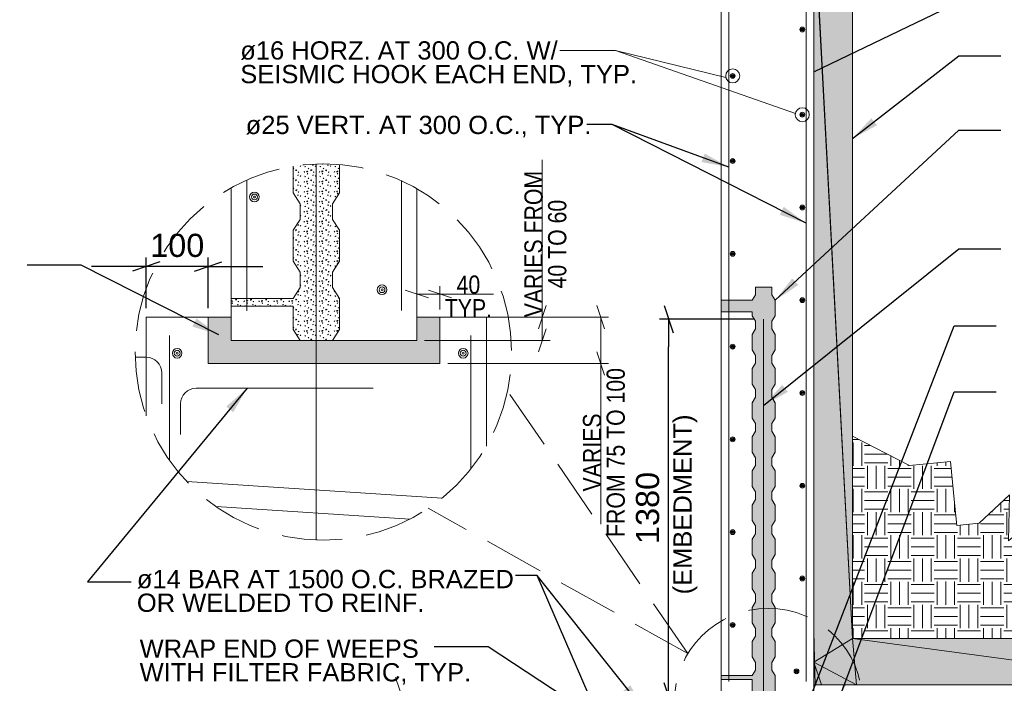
# Model space of a CAD drawing. Header units: millimetres. Extents: x 10617.8 to 10660.2, y 1160.5 to 1187.
# Tile 78 of 81: x 10642.1 to 10652.8, y 1164.9 to 1172. Entities that reach past the tile are written whole.
import ezdxf

# ---------------------------------------------------------------- set-up
doc = ezdxf.new("R2010")
doc.units = ezdxf.units.MM
doc.header["$LTSCALE"] = 0.1
doc.header["$MEASUREMENT"] = 0
doc.linetypes.add('DGN Style 3', pattern=[9.126915, 6.519225, -2.60769])
for name, color, linetype, lineweight in [('G-ANNO-DIM', 1, 'Continuous', 0), ('G-ANNO-PATT', 9, 'Continuous', 0), ('G-ANNO-TEXT', 7, 'Continuous', 0), ('S-FNDN-FTNG', 48, 'Continuous', 13), ('S-REIN-RBAR', 5, 'Continuous', 13), ('S-WALL-LOAD', 3, 'Continuous', 13)]:
    doc.layers.add(name, color=color, linetype=linetype, lineweight=lineweight)
doc.styles.add('1 20', font='arial.ttf', dxfattribs={"height": 0.25})
doc.dimstyles.new('1 20', dxfattribs={"dimscale": 0.00328, "dimtxt": 0.25, "dimasz": 90, "dimexe": 30, "dimexo": 30, "dimgap": 30, "dimtad": 1, "dimdec": 0, "dimlfac": 304.9, "dimzin": 11, "dimdsep": 46, "dimlunit": 5, "dimtxsty": '1 20', "dimblk": '_Oblique_0.3', "dimcen": 0.09, "dimadec": 4, "dimazin": 3, "dimtfac": 0.00328, "dimtdec": 0, "dimtofl": 0, "dimtmove": 0, "dimatfit": 3, "dimfxl": 1, "dimfrac": 2, "dimtolj": 1, "dimtzin": 11, "dimarcsym": 0})

# ---------------------------------------------------------------- blocks, each defined once
blk = doc.blocks.new('REINFDOT')
for radius in [0.0794, 0.0476, 0.0159]:
    blk.add_circle((0, 0), radius)
blk = doc.blocks.new('REINF. DOT')
at = {"layer": 'S-REIN-RBAR', "xscale": 100, "yscale": 100, "zscale": 100, "rotation": 90.00000000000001}
blk.add_blockref('REINFDOT', (927.9, 624.6), dxfattribs=at)
blk = doc.blocks.new('REINF. DOT_1')
at = {"layer": 'S-REIN-RBAR', "extrusion": (0, 0, -1), "xscale": 100, "yscale": -100, "zscale": 100, "rotation": 89.99999999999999}
blk.add_blockref('REINFDOT', (-927.9, 624.6), dxfattribs=at)
blk = doc.blocks.new('_Oblique_0.3')
at = {"color": 0, "linetype": 'ByBlock', "lineweight": -2}
for p, q in [((0, 0), (-1, 0)), ((0.5, 0.167), (-0.5, -0.167))]:
    blk.add_line(p, q, dxfattribs=at)
blk = doc.blocks.new('*D24')
at = {"layer": 'Defpoints', "color": 0, "lineweight": 0, "transparency": 16777216}
for p in [(10643.506, 1169.384), (10643.506, 1168.838, 0.586), (10644.173, 1168.838)]:
    blk.add_point(p, dxfattribs=at)
at = {"layer": 'G-ANNO-DIM', "color": 0, "lineweight": -2, "transparency": 16777216}
for p, q in [((10643.506, 1168.936), (10643.506, 1169.482)), ((10644.173, 1168.936), (10644.173, 1169.482)), ((10643.211, 1169.384), (10642.916, 1169.384)), ((10644.173, 1169.384), (10643.506, 1169.384)), ((10644.468, 1169.384), (10644.763, 1169.384))]:
    blk.add_line(p, q, dxfattribs=at)
at = {"layer": 'G-ANNO-DIM', "color": 0, "lineweight": -2, "transparency": 16777216, "xscale": 0.2952, "yscale": 0.2952, "zscale": 0.2952}
blk.add_blockref('_Oblique_0.3', (10643.506, 1169.384), dxfattribs=at)
at = {"layer": 'G-ANNO-DIM', "color": 0, "lineweight": -2, "transparency": 16777216, "xscale": 0.2952, "yscale": 0.2952, "zscale": 0.2952, "rotation": 180}
blk.add_blockref('_Oblique_0.3', (10644.173, 1169.384), dxfattribs=at)
at = {"layer": 'G-ANNO-DIM', "color": 0, "transparency": 16777216, "insert": (10643.84, 1169.61), "char_height": 0.25, "attachment_point": 5, "style": '1 20'}
blk.add_mtext('\\A1;100', dxfattribs=at)
blk = doc.blocks.new('*D51')
at = {"layer": 'Defpoints', "color": 0, "lineweight": 0, "transparency": 16777216}
for p in [(10649.137, 1168.815), (10650.161, 1168.815), (10649.703, 1164.749)]:
    blk.add_point(p, dxfattribs=at)
at = {"layer": 'G-ANNO-TEXT', "color": 0, "lineweight": -2, "transparency": 16777216}
for p, q in [((10650.062, 1168.815), (10649.038, 1168.815)), ((10649.137, 1165.044), (10649.137, 1168.52)), ((10649.604, 1164.749), (10649.038, 1164.749))]:
    blk.add_line(p, q, dxfattribs=at)
at = {"layer": 'G-ANNO-TEXT', "color": 0, "lineweight": -2, "transparency": 16777216, "xscale": 0.2952, "yscale": 0.2952, "zscale": 0.2952}
for p, rotation in [((10649.137, 1168.815), 90), ((10649.137, 1164.749), 270)]:
    blk.add_blockref('_Oblique_0.3', p, dxfattribs=dict(at, rotation=rotation))
at = {"layer": 'G-ANNO-TEXT', "color": 0, "transparency": 16777216, "insert": (10648.911, 1166.782), "char_height": 0.25, "attachment_point": 5, "rotation": 90, "style": '1 20'}
blk.add_mtext('\\A1;1380', dxfattribs=at)

msp = doc.modelspace()

# ---------------------------------------------------------------- hatches: boundary and pattern name
at = {"layer": 'G-ANNO-PATT', "extrusion": (0, 0, -1)}
h = msp.add_hatch(dxfattribs=at)
h.set_pattern_fill('CONCRETE', color=256, scale=0.00328, style=0, pattern_type=2)
h.set_pattern_definition([(140.3968, (-10644.00516, 1169.183416), (-0.16210006, 0.1072929), [0.0078105, -0.833746]), (140.3968, (-10644.011696, 1169.10872), (-0.16210006, 0.1072929), [0.0078105, -0.833746]), (140.3968, (-10644.083494, 1169.168967), (-0.16210006, 0.1072929), [0.0078105, -0.833746]), (82.1795, (-10644.011696, 1169.108721), (-1e-09, -0.1072929), [0.0062484, -1.1850535]), (82.1795, (-10644.005161, 1169.183416), (-1e-09, -0.1072929), [0.0062484, -1.1850535]), (82.1795, (-10644.083494, 1169.168967), (-1e-09, -0.1072929), [0.0062484, -1.1850535]), (190.2326, (-10644.01115, 1169.114949), (-1.134700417, -0.21458581), [0.006638, -1.805282]), (190.2326, (-10644.004615, 1169.189644), (-1.134700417, -0.21458581), [0.006638, -1.805282]), (190.2326, (-10644.082948, 1169.175195), (-1.134700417, -0.21458581), [0.006638, -1.805282]), (136.60277, (-10643.984531, 1169.127981), (-0.8105003, 0.751050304), [0.0117158, -1.549925]), (136.60277, (-10644.103213, 1169.114175), (-0.8105003, 0.751050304), [0.0117158, -1.549925]), (186.8622, (-10643.983093, 1169.137247), (-0.8105003, -0.107292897), [0.009957, -1.7860095]), (186.8622, (-10644.101775, 1169.12344), (-0.8105003, -0.107292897), [0.009957, -1.7860095]), (81.4086, (-10643.984531, 1169.127981), (-4e-10, -0.1072929), [0.0093726, -1.0757325]), (81.4086, (-10644.103213, 1169.114175), (-4e-10, -0.1072929), [0.0093726, -1.0757325]), (110.6918, (-10643.95858, 1169.14867), (-1e-09, -0.1072929), [0.0078105, -0.450954]), (110.6918, (-10644.034095, 1169.17401), (-1e-09, -0.1072929), [0.0078105, -0.450954]), (110.6918, (-10644.076024, 1169.111847), (-1e-09, -0.1072929), [0.0078105, -0.450954]), (110.6918, (-10644.109612, 1169.199348), (-1e-09, -0.1072929), [0.0078105, -0.450954]), (56.1196, (-10643.958578, 1169.14867), (-0.48630019, -0.7510503), [0.0062484, -1.1568836]), (56.1196, (-10644.076024, 1169.111847), (-0.48630019, -0.7510503), [0.0062484, -1.1568836]), (56.1196, (-10644.034095, 1169.174009), (-0.48630019, -0.7510503), [0.0062484, -1.1568836]), (56.1196, (-10644.109612, 1169.199348), (-0.48630019, -0.7510503), [0.0062484, -1.1568836]), (161.6882, (-10644.07253, 1169.11703), (-0.1621, 0.1072929), [0.006638, -0.334855]), (161.6882, (-10643.955083, 1169.153854), (-0.1621, 0.1072929), [0.006638, -0.334855]), (161.6882, (-10644.0306, 1169.179193), (-0.1621, 0.1072929), [0.006638, -0.334855]), (161.6882, (-10644.106117, 1169.20453), (-0.1621, 0.1072929), [0.006638, -0.334855])])
edge = h.paths.add_edge_path()
edge.add_line((-10645.5891, 1170.4841), (-10645.5891, 1170.1766))
edge.add_line((-10645.5891, 1170.1766), (-10645.5129, 1170.0587))
edge.add_line((-10645.5129, 1170.0587), (-10645.5129, 1169.8921))
edge.add_line((-10645.5129, 1169.8921), (-10645.5891, 1169.7743))
edge.add_line((-10645.5891, 1169.7743), (-10645.5891, 1169.441))
edge.add_line((-10645.5891, 1169.441), (-10645.5129, 1169.3232))
edge.add_line((-10645.5129, 1169.3232), (-10645.5129, 1169.1566))
edge.add_line((-10645.5129, 1169.1566), (-10645.5891, 1169.0388))
edge.add_line((-10645.5891, 1169.0388), (-10645.5891, 1168.7055))
edge.add_line((-10645.5891, 1168.7055), (-10645.5129, 1168.5877))
edge.add_line((-10645.5129, 1168.5877), (-10645.3391, 1168.5877))
edge.add_line((-10645.3391, 1168.5877), (-10645.1653, 1168.5877))
edge.add_line((-10645.1653, 1168.5877), (-10645.0892, 1168.7055))
edge.add_line((-10645.0892, 1168.7055), (-10645.0892, 1168.9555))
edge.add_line((-10645.0892, 1168.9555), (-10644.4227, 1168.9555))
edge.add_line((-10644.4227, 1168.9555), (-10644.4227, 1169.0388))
edge.add_line((-10644.4227, 1169.0388), (-10644.5891, 1169.0388))
edge.add_line((-10644.5891, 1169.0388), (-10645.0892, 1169.0388))
edge.add_line((-10645.0892, 1169.0388), (-10645.1653, 1169.1566))
edge.add_line((-10645.1653, 1169.1566), (-10645.1653, 1169.3232))
edge.add_line((-10645.1653, 1169.3232), (-10645.0892, 1169.441))
edge.add_line((-10645.0892, 1169.441), (-10645.0892, 1169.7743))
edge.add_line((-10645.0892, 1169.7743), (-10645.1653, 1169.8921))
edge.add_line((-10645.1653, 1169.8921), (-10645.1653, 1170.0587))
edge.add_line((-10645.1653, 1170.0587), (-10645.0892, 1170.1766))
edge.add_line((-10645.0892, 1170.1766), (-10645.0892, 1170.4652))
edge.add_arc((-10645.415, 1168.4627), 2.0288, 80.75748, 94.92064)
h = msp.add_hatch(dxfattribs=at)
h.set_pattern_fill('CONCRETE', color=256, scale=0.00328, style=0, pattern_type=2)
h.set_pattern_definition([(140.3968, (-10649.186221, 1164.969222), (-0.16210006, 0.1072929), [0.0078105, -0.8337458]), (140.3968, (-10649.192756, 1164.894527), (-0.16210006, 0.1072929), [0.0078105, -0.8337458]), (140.3968, (-10649.264554, 1164.954773), (-0.16210006, 0.1072929), [0.0078105, -0.8337458]), (82.17952, (-10649.192756, 1164.894527), (-1e-09, -0.1072929), [0.0062484, -1.1850535]), (82.17952, (-10649.186221, 1164.969222), (-1e-09, -0.1072929), [0.0062484, -1.1850535]), (82.17952, (-10649.264554, 1164.954773), (-1e-09, -0.1072929), [0.0062484, -1.1850535]), (190.23262, (-10649.19221, 1164.900755), (-1.134700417, -0.214585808), [0.006638, -1.805282]), (190.23262, (-10649.185675, 1164.97545), (-1.134700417, -0.214585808), [0.006638, -1.805282]), (190.23262, (-10649.264008, 1164.961001), (-1.134700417, -0.214585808), [0.006638, -1.805282]), (136.60277, (-10649.165591, 1164.913787), (-0.810500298, 0.751050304), [0.0117158, -1.549925]), (136.60277, (-10649.284273, 1164.899981), (-0.810500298, 0.751050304), [0.0117158, -1.549925]), (186.86221, (-10649.164153, 1164.923053), (-0.8105003, -0.107292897), [0.0099569, -1.7860095]), (186.86221, (-10649.282835, 1164.909246), (-0.8105003, -0.107292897), [0.0099569, -1.7860095]), (81.40863, (-10649.165591, 1164.913787), (-4e-10, -0.1072929), [0.0093726, -1.0757325]), (81.40863, (-10649.284273, 1164.89998), (-4e-10, -0.1072929), [0.0093726, -1.0757325]), (110.6918, (-10649.13964, 1164.934476), (-1e-09, -0.1072929), [0.0078105, -0.4509538]), (110.6918, (-10649.215156, 1164.959815), (-1e-09, -0.1072929), [0.0078105, -0.4509538]), (110.6918, (-10649.257084, 1164.897653), (-1e-09, -0.1072929), [0.0078105, -0.4509538]), (110.6918, (-10649.290673, 1164.985154), (-1e-09, -0.1072929), [0.0078105, -0.4509538]), (56.11964, (-10649.139638, 1164.934476), (-0.486300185, -0.751050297), [0.0062484, -1.1568836]), (56.11964, (-10649.257084, 1164.897653), (-0.486300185, -0.751050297), [0.0062484, -1.1568836]), (56.11964, (-10649.215156, 1164.959815), (-0.486300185, -0.751050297), [0.0062484, -1.1568836]), (56.11964, (-10649.290673, 1164.985154), (-0.486300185, -0.751050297), [0.0062484, -1.1568836]), (161.6882, (-10649.25359, 1164.902837), (-0.16210006, 0.1072929), [0.006638, -0.334855]), (161.6882, (-10649.136143, 1164.93966), (-0.16210006, 0.1072929), [0.006638, -0.334855]), (161.6882, (-10649.21166, 1164.965), (-0.16210006, 0.1072929), [0.006638, -0.334855]), (161.6882, (-10649.287177, 1164.99034), (-0.16210006, 0.1072929), [0.006638, -0.334855])])
h.paths.add_polyline_path([(-10650.0359, 1169.0197), (-10650.0739, 1169.0786), (-10650.0739, 1169.1619), (-10650.2477, 1169.1619), (-10650.2477, 1169.0786), (-10650.2858, 1169.0197), (-10650.2858, 1168.8531), (-10650.2477, 1168.7942), (-10650.2477, 1168.7108), (-10650.2858, 1168.6519), (-10650.2858, 1168.4853), (-10650.2477, 1168.4264), (-10650.2477, 1168.3431), (-10650.2858, 1168.2842), (-10650.2858, 1168.1176), (-10650.2477, 1168.0586), (-10650.2477, 1167.9753), (-10650.2858, 1167.9164), (-10650.2858, 1167.7498), (-10650.2477, 1167.6909), (-10650.2477, 1167.6076), (-10650.2858, 1167.5487), (-10650.2858, 1167.382), (-10650.2477, 1167.3231), (-10650.2477, 1167.2398), (-10650.2858, 1167.1809), (-10650.2858, 1167.0143), (-10650.2477, 1166.9554), (-10650.2477, 1166.8721), (-10650.2858, 1166.8132), (-10650.2858, 1166.6465), (-10650.2477, 1166.5876), (-10650.2477, 1166.5043), (-10650.2858, 1166.4454), (-10650.2858, 1166.2788), (-10650.2477, 1166.2199), (-10650.2477, 1166.1365), (-10650.2858, 1166.0776), (-10650.2858, 1165.911), (-10650.2477, 1165.8521), (-10650.2477, 1165.7688), (-10650.2858, 1165.7099), (-10650.2858, 1165.5433), (-10650.2477, 1165.4843), (-10650.2477, 1165.401), (-10650.2858, 1165.3421), (-10650.2858, 1165.1755), (-10650.2477, 1165.1166), (-10650.2477, 1165.0333), (-10650.2858, 1164.9744), (-10650.2858, 1164.8077), (-10650.2477, 1164.7488), (-10650.1608, 1164.7488), (-10650.0739, 1164.7488), (-10650.0359, 1164.8077), (-10650.0359, 1164.9327), (-10649.7026, 1164.9327), (-10649.7026, 1164.9744), (-10649.7858, 1164.9744), (-10650.0359, 1164.9744), (-10650.0739, 1165.0333), (-10650.0739, 1165.1166), (-10650.0359, 1165.1755), (-10650.0359, 1165.3421), (-10650.0739, 1165.401), (-10650.0739, 1165.4843), (-10650.0359, 1165.5433), (-10650.0359, 1165.7099), (-10650.0739, 1165.7688), (-10650.0739, 1165.8521), (-10650.0359, 1165.911), (-10650.0359, 1166.0776), (-10650.0739, 1166.1365), (-10650.0739, 1166.2199), (-10650.0359, 1166.2788), (-10650.0359, 1166.4454), (-10650.0739, 1166.5043), (-10650.0739, 1166.5876), (-10650.0359, 1166.6465), (-10650.0359, 1166.8132), (-10650.0739, 1166.8721), (-10650.0739, 1166.9554), (-10650.0359, 1167.0143), (-10650.0359, 1167.1809), (-10650.0739, 1167.2398), (-10650.0739, 1167.3231), (-10650.0359, 1167.382), (-10650.0359, 1167.5487), (-10650.0739, 1167.6076), (-10650.0739, 1167.6909), (-10650.0359, 1167.7498), (-10650.0359, 1167.9164), (-10650.0739, 1167.9753), (-10650.0739, 1168.0586), (-10650.0359, 1168.1176), (-10650.0359, 1168.2842), (-10650.0739, 1168.3431), (-10650.0739, 1168.4264), (-10650.0359, 1168.4853), (-10650.0359, 1168.6519), (-10650.0739, 1168.7108), (-10650.0739, 1168.7942), (-10650.0359, 1168.8531), (-10650.0359, 1168.8947), (-10649.7026, 1168.8947), (-10649.7026, 1169.0197)])
h = msp.add_hatch(dxfattribs=at)
h.set_pattern_fill('CONCRETE', color=256, scale=0.00328, style=0, pattern_type=2)
h.set_pattern_definition([(140.3968, (-10643.435754, 1168.527539), (-0.16210006, 0.1072929), [0.0078105, -0.833746]), (140.3968, (-10643.442289, 1168.452843), (-0.16210006, 0.1072929), [0.0078105, -0.833746]), (140.3968, (-10643.514087, 1168.51309), (-0.16210006, 0.1072929), [0.0078105, -0.833746]), (82.1795, (-10643.442289, 1168.452843), (-1e-09, -0.1072929), [0.0062484, -1.1850535]), (82.1795, (-10643.435754, 1168.527539), (-1e-09, -0.1072929), [0.0062484, -1.1850535]), (82.1795, (-10643.514087, 1168.513089), (-1e-09, -0.1072929), [0.0062484, -1.1850535]), (190.23262, (-10643.441743, 1168.459071), (-1.134700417, -0.214585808), [0.006638, -1.805282]), (190.23262, (-10643.4352075, 1168.533767), (-1.134700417, -0.214585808), [0.006638, -1.805282]), (190.23262, (-10643.513541, 1168.519317), (-1.134700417, -0.214585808), [0.006638, -1.805282]), (136.60277, (-10643.415123, 1168.472104), (-0.810500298, 0.751050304), [0.0117158, -1.549925]), (136.60277, (-10643.533805, 1168.458297), (-0.8105003, 0.751050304), [0.0117158, -1.549925]), (186.8622, (-10643.413685, 1168.481369), (-0.8105003, -0.107292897), [0.009957, -1.7860095]), (186.8622, (-10643.532367, 1168.467562), (-0.8105003, -0.107292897), [0.009957, -1.7860095]), (81.4086, (-10643.415123, 1168.472104), (-4e-10, -0.1072929), [0.0093726, -1.0757325]), (81.4086, (-10643.533805, 1168.458297), (-4e-10, -0.1072929), [0.0093726, -1.0757325]), (110.6918, (-10643.38917, 1168.492792), (-1e-09, -0.1072929), [0.0078105, -0.450954]), (110.6918, (-10643.464688, 1168.51813), (-1e-09, -0.1072929), [0.0078105, -0.450954]), (110.6918, (-10643.506617, 1168.45597), (-1e-09, -0.1072929), [0.0078105, -0.450954]), (110.6918, (-10643.540205, 1168.54347), (-1e-09, -0.1072929), [0.0078105, -0.450954]), (56.11964, (-10643.389171, 1168.492792), (-0.486300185, -0.7510503), [0.0062484, -1.1568836]), (56.11964, (-10643.506617, 1168.45597), (-0.486300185, -0.7510503), [0.0062484, -1.1568836]), (56.11964, (-10643.464688, 1168.518131), (-0.486300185, -0.7510503), [0.0062484, -1.1568836]), (56.11964, (-10643.540205, 1168.54347), (-0.486300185, -0.7510503), [0.0062484, -1.1568836]), (161.6882, (-10643.50312, 1168.461153), (-0.16210006, 0.1072929), [0.006638, -0.334855]), (161.6882, (-10643.385675, 1168.497976), (-0.16210006, 0.1072929), [0.006638, -0.334855]), (161.6882, (-10643.46119, 1168.523315), (-0.16210006, 0.1072929), [0.006638, -0.334855]), (161.6882, (-10643.53671, 1168.548654), (-0.1621001, 0.1072929), [0.006638, -0.334855])])
h.paths.add_polyline_path([(-10646.4222, 1168.5877), (-10646.4222, 1168.8376), (-10646.5055, 1168.8376), (-10646.5888, 1168.8376), (-10646.6721, 1168.8376), (-10646.6721, 1168.5877), (-10646.6721, 1168.3378), (-10644.1728, 1168.3378), (-10644.1728, 1168.8376), (-10644.4227, 1168.8376), (-10644.4227, 1168.5877), (-10645.1653, 1168.5877), (-10645.3391, 1168.5877), (-10645.5129, 1168.5877)])
h = msp.add_hatch(dxfattribs=at)
h.set_pattern_fill('EARTH', color=256, scale=0.00328, style=0, pattern_type=2)
h.set_pattern_definition([(90, (-10650.53155, 1169.2361), (-0.499875, -0.499875), [0.249936, -0.24994]), (90, (-10650.2816, 1168.98616), (-0.499875, -0.499875), [0.249936, -0.24994]), (90, (-10650.6253, 1169.2361), (-0.499875, -0.499875), [0.249936, -0.24994]), (90, (-10650.37534, 1168.98616), (-0.499875, -0.499875), [0.249936, -0.24994]), (90, (-10650.719, 1169.2361), (-0.499875, -0.499875), [0.249936, -0.24994]), (90, (-10650.46907, 1168.98616), (-0.499875, -0.499875), [0.249936, -0.24994]), (0, (-10650.5003, 1169.4548), (-0.499875, -0.499875), [0.249936, -0.24994]), (0, (-10650.75024, 1169.20485), (-0.499875, -0.499875), [0.249936, -0.24994]), (0, (-10650.5003, 1169.36106), (-0.499875, -0.499875), [0.249936, -0.24994]), (0, (-10650.75024, 1169.1111), (-0.499875, -0.499875), [0.249936, -0.24994]), (0, (-10650.5003, 1169.26733), (-0.499875, -0.499875), [0.249936, -0.24994]), (0, (-10650.75024, 1169.0174), (-0.499875, -0.499875), [0.249936, -0.24994])])
h.paths.add_polyline_path([(-10655.3355, 1165.3737), (-10651.1189, 1165.3737), (-10651.1189, 1167.5562), (-10651.7323, 1167.2386), (-10652.1767, 1167.281), (-10652.2191, 1166.8365), (-10652.2423, 1166.5932), (-10652.4855, 1166.6164), (-10652.8117, 1166.924), (-10652.7996, 1166.428), (-10653.1261, 1166.7063), (-10653.4044, 1166.3797), (-10654.2629, 1166.4159), (-10654.2816, 1165.9716), (-10654.8071, 1166.2344), (-10654.9015, 1166.0457), (-10654.9959, 1165.857), (-10655.0903, 1165.6683), (-10655.4239, 1165.6537)])
at = {"layer": 'G-ANNO-TEXT', "linetype": 'Continuous', "lineweight": 0}
h = msp.add_hatch(dxfattribs=at)
h.set_pattern_fill('AR-SAND', scale=0.1)
h.set_pattern_definition([(37.5, (0, 0), (-0.0062993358, 0.192682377), [0, -0.152, 0, -0.17, 0, -0.1625]), (7.5, (0, 0), (0.1769776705, 0.2822146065), [0, -0.082, 0, -0.137, 0, -0.0525]), (327.5, (-0.123, 0), (0.3114141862, 0.0005659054), [0, -0.05, 0, -0.18, 0, -0.235]), (317.5, (-0.123, 0), (0.3006126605, 0.0877675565), [0, -0.025, 0, -0.118, 0, -0.135])])
h.paths.add_polyline_path([(10651.1189, 1177.9656), (10650.7024, 1178.0777), (10650.7024, 1165.4492), (10650.7155, 1164.8738), (10650.8273, 1164.8738), (10651.1704, 1164.8738), (10654.8356, 1164.872), (10654.8356, 1162.8743), (10652.9419, 1162.8743), (10652.9518, 1162.3744), (10655.1933, 1162.3744), (10655.3355, 1162.3744), (10655.3355, 1165.3737), (10651.1189, 1165.3737)])

# ---------------------------------------------------------------- linework, layer by layer
at = {"layer": 'G-ANNO-DIM'}
for p, q in [((10647.775, 1168.5877, 89.4005), (10647.775, 1170.5333, 89.4005)), ((10646.4222, 1168.921, 89.4005), (10646.4222, 1169.1709, 89.4005)), ((10646.6721, 1168.921, 89.4005), (10646.6721, 1169.1709, 89.4005)), ((10646.2972, 1169.1292, 89.4005), (10646.5471, 1169.0459, 89.4005)), ((10646.4222, 1169.0876, 89.4005), (10647.248, 1169.0876, 89.4005)), ((10646.7971, 1169.0459, 89.4005), (10646.5471, 1169.1292, 89.4005)), ((10647.8166, 1168.9626, 89.4005), (10647.7333, 1168.7127, 89.4005)), ((10648.3631, 1168.9626, 89.4005), (10648.4464, 1168.7127, 89.4005)), ((10646.7554, 1168.8376, 89.4005), (10647.8583, 1168.8376, 89.4005)), ((10646.7554, 1168.8376, 89.4005), (10648.4881, 1168.8376, 89.4005)), ((10648.4048, 1166.6066, 89.4005), (10648.4048, 1168.8376, 89.4005)), ((10647.7333, 1168.4627, 89.4005), (10647.8166, 1168.7127, 89.4005)), ((10646.5055, 1168.5877, 89.4005), (10647.8583, 1168.5877, 89.4005)), ((10648.4464, 1168.2128, 89.4005), (10648.3631, 1168.4627, 89.4005)), ((10646.7554, 1168.3378, 89.4005), (10648.4881, 1168.3378, 89.4005)), ((10646.2771, 1164.7034, 89.1073), (10646.1938, 1164.9533, 89.1073))]:
    msp.add_line(p, q, dxfattribs=at)
at = {"layer": 'G-ANNO-PATT', "elevation": 89.4005, "flags": 128}
for points in [[(10645.5891, 1170.4841), (10645.5891, 1170.1766), (10645.5129, 1170.0587), (10645.5129, 1169.8921), (10645.5891, 1169.7743), (10645.5891, 1169.441), (10645.5129, 1169.3232), (10645.5129, 1169.1566), (10645.5891, 1169.0388), (10645.5891, 1168.7055), (10645.5129, 1168.5877), (10645.3391, 1168.5877), (10645.1653, 1168.5877), (10645.0892, 1168.7055), (10645.0892, 1168.9555), (10644.4227, 1168.9555), (10644.4227, 1169.0388), (10644.5891, 1169.0388), (10645.0892, 1169.0388), (10645.1653, 1169.1566), (10645.1653, 1169.3232), (10645.0892, 1169.441), (10645.0892, 1169.7743), (10645.1653, 1169.8921), (10645.1653, 1170.0587), (10645.0892, 1170.1766), (10645.0892, 1170.4652)], [(10650.0359, 1164.8077), (10650.0359, 1164.9327), (10649.7026, 1164.9327), (10649.7026, 1164.9744), (10649.7858, 1164.9744), (10650.0359, 1164.9744), (10650.0739, 1165.0333), (10650.0739, 1165.1166), (10650.0359, 1165.1755), (10650.0359, 1165.3421), (10650.0739, 1165.401), (10650.0739, 1165.4843), (10650.0359, 1165.5433), (10650.0359, 1165.7099), (10650.0739, 1165.7688), (10650.0739, 1165.8521), (10650.0359, 1165.911), (10650.0359, 1166.0776), (10650.0739, 1166.1365), (10650.0739, 1166.2199), (10650.0359, 1166.2788), (10650.0359, 1166.4454), (10650.0739, 1166.5043), (10650.0739, 1166.5876), (10650.0359, 1166.6465), (10650.0359, 1166.8132), (10650.0739, 1166.8721), (10650.0739, 1166.9554), (10650.0359, 1167.0143), (10650.0359, 1167.1809), (10650.0739, 1167.2398), (10650.0739, 1167.3231), (10650.0359, 1167.382), (10650.0359, 1167.5487), (10650.0739, 1167.6076), (10650.0739, 1167.6909), (10650.0359, 1167.7498), (10650.0359, 1167.9164), (10650.0739, 1167.9753), (10650.0739, 1168.0586), (10650.0359, 1168.1176), (10650.0359, 1168.2842), (10650.0739, 1168.3431), (10650.0739, 1168.4264), (10650.0359, 1168.4853), (10650.0359, 1168.6519), (10650.0739, 1168.7108), (10650.0739, 1168.7942), (10650.0359, 1168.8531), (10650.0359, 1168.8947), (10649.7026, 1168.8947), (10649.7026, 1169.0197), (10650.0359, 1169.0197), (10650.0359, 1169.0197), (10650.0739, 1169.0786), (10650.0739, 1169.1619), (10650.2477, 1169.1619), (10650.2477, 1169.0786), (10650.2858, 1169.0197), (10650.2858, 1168.8531), (10650.2477, 1168.7942), (10650.2477, 1168.7108), (10650.2858, 1168.6519), (10650.2858, 1168.4853), (10650.2477, 1168.4264), (10650.2477, 1168.3431), (10650.2858, 1168.2842), (10650.2858, 1168.1176), (10650.2477, 1168.0586), (10650.2477, 1167.9753), (10650.2858, 1167.9164), (10650.2858, 1167.7498), (10650.2477, 1167.6909), (10650.2477, 1167.6076), (10650.2858, 1167.5487), (10650.2858, 1167.382), (10650.2477, 1167.3231), (10650.2477, 1167.2398), (10650.2858, 1167.1809), (10650.2858, 1167.0143), (10650.2477, 1166.9554), (10650.2477, 1166.8721), (10650.2858, 1166.8132), (10650.2858, 1166.6465), (10650.2477, 1166.5876), (10650.2477, 1166.5043), (10650.2858, 1166.4454), (10650.2858, 1166.2788), (10650.2477, 1166.2199), (10650.2477, 1166.1365), (10650.2858, 1166.0776), (10650.2858, 1165.911), (10650.2477, 1165.8521), (10650.2477, 1165.7688), (10650.2858, 1165.7099), (10650.2858, 1165.5433), (10650.2477, 1165.4843), (10650.2477, 1165.401), (10650.2858, 1165.3421), (10650.2858, 1165.1755), (10650.2477, 1165.1166), (10650.2477, 1165.0333), (10650.2858, 1164.9744), (10650.2858, 1164.8077)]]:
    msp.add_lwpolyline(points, dxfattribs=at)
at = {"layer": 'G-ANNO-PATT', "flags": 128}
for points, elevation in [([(10646.4222, 1168.5877), (10646.4222, 1168.8376), (10646.5055, 1168.8376), (10646.5888, 1168.8376), (10646.6721, 1168.8376), (10646.6721, 1168.5877), (10646.6721, 1168.3378), (10644.1728, 1168.3378), (10644.1728, 1168.8376), (10644.4227, 1168.8376), (10644.4227, 1168.5877), (10645.1653, 1168.5877), (10645.3391, 1168.5877), (10645.5129, 1168.5877), (10646.4222, 1168.5877)], 89.0486), ([(10655.3355, 1165.3737), (10651.1189, 1165.3737), (10651.1189, 1167.5562), (10651.7323, 1167.2386), (10652.1767, 1167.281), (10652.2191, 1166.8365), (10652.2423, 1166.5932), (10652.4855, 1166.6164), (10652.8117, 1166.924), (10652.7996, 1166.428), (10653.1261, 1166.7063), (10653.4044, 1166.3797), (10654.2629, 1166.4159), (10654.2816, 1165.9716), (10654.8071, 1166.2344), (10654.9015, 1166.0457), (10654.9959, 1165.857), (10655.0903, 1165.6683), (10655.4239, 1165.6537), (10655.3355, 1165.3737)], 89.4005)]:
    msp.add_lwpolyline(points, close=True, dxfattribs=dict(at, elevation=elevation))
at = {"layer": 'G-ANNO-TEXT'}
for p, q in [((10651.1189, 1165.3737, 89.4005), (10651.1189, 1181.3279, 89.4005)), ((10650.5031, 1171.0328, 89.4005), (10648.5648, 1171.7116, 89.4005)), ((10643.9422, 1167.0675, 89.4005), (10646.6942, 1166.888, 89.4005)), ((10644.2583, 1166.7961, 89.4005), (10646.3455, 1166.6599, 89.4005))]:
    msp.add_line(p, q, dxfattribs=at)
at = {"layer": 'G-ANNO-TEXT', "linetype": 'DGN Style 3'}
for q in [(10647.3996, 1168.0414, 89.4005), (10646.5463, 1166.7786, 89.4005)]:
    msp.add_line((10649.3446, 1165.212, 89.4005), q, dxfattribs=at)
at = {"layer": 'G-ANNO-TEXT', "elevation": 89.4005, "flags": 128}
for points in [[(10632.8051, 1181.6067), (10651.1189, 1181.6067), (10651.1189, 1165.3737), (10655.3355, 1165.3737), (10655.3355, 1162.3744), (10655.1933, 1162.3744), (10652.9518, 1162.3744), (10652.9419, 1162.8743), (10654.8356, 1162.8743), (10654.8356, 1164.872), (10651.1704, 1164.8738), (10650.8273, 1164.8738), (10650.7155, 1164.8738), (10650.7024, 1165.4492), (10650.7024, 1179.534), (10650.7024, 1179.7814), (10650.7024, 1179.7814), (10650.7024, 1179.7814), (10650.7024, 1181.1144), (10632.8051, 1181.1144)], [(10649.754, 1171.4217), (10648.5648, 1171.7116), (10647.9657, 1171.7116)], [(10647.4089, 1168.8376), (10647.3386, 1168.8376), (10646.5888, 1168.8376), (10646.4222, 1168.8376), (10646.4222, 1169.3324), (10646.4222, 1170.2239)], [(10651.1189, 1165.3737), (10655.3355, 1165.3737), (10655.3355, 1162.3744), (10652.9518, 1162.3744)]]:
    msp.add_lwpolyline(points, dxfattribs=at)
at = {"layer": 'G-ANNO-TEXT'}
for centre in [(10649.8275, 1171.4381, 89.4005), (10650.5774, 1171.0202, 89.4005)]:
    msp.add_circle(centre, 0.0753, dxfattribs=at)
at = {"layer": 'G-ANNO-TEXT', "linetype": 'DGN Style 3', "extrusion": (0, 0, -1)}
msp.add_circle((-10645.415, 1168.4627, -89.4005), 2.0288, dxfattribs=at)
at = {"layer": 'G-ANNO-TEXT', "linetype": 'DGN Style 3'}
msp.add_circle((10650.2116, 1164.6855, 88.5208), 1.0144, dxfattribs=at)
at = {"layer": 'S-FNDN-FTNG'}
msp.add_line((10644.1728, 1168.8376, 88.814), (10644.1728, 1168.3378, 88.814), dxfattribs=at)
at = {"layer": 'S-FNDN-FTNG', "flags": 128}
for points, elevation in [([(10644.1728, 1168.8376), (10643.5063, 1168.8376), (10643.5063, 1167.7753)], 89.4005), ([(10644.1728, 1168.3378), (10646.6721, 1168.3378), (10646.6721, 1168.8376)], 88.814), ([(10646.5055, 1168.8376), (10647.172, 1168.8376), (10647.172, 1167.4483)], 89.4005)]:
    msp.add_lwpolyline(points, dxfattribs=dict(at, elevation=elevation))
at = {"layer": 'S-REIN-RBAR'}
for p, q in [((10649.7858, 1164.9102, 89.4005), (10649.7858, 1179.2737, 89.4005)), ((10650.619, 1164.9102, 89.4005), (10650.619, 1179.2737, 89.4005)), ((10645.3391, 1170.4901, 89.4005), (10645.3391, 1166.4354, 89.4005)), ((10644.5891, 1168.9069, 89.4005), (10644.5891, 1170.3158, 89.4005)), ((10646.2556, 1168.9105, 89.4005), (10646.2556, 1170.3092, 89.4005)), ((10650.1608, 1168.8155, 89.4005), (10650.1608, 1162.8098, 89.4005)), ((10643.7562, 1167.2947, 89.4005), (10643.7562, 1168.6419, 89.4005)), ((10647.0054, 1167.203, 89.4005), (10647.0054, 1168.6419, 89.4005)), ((10643.5063, 1168.4052, 89.4005), (10643.3871, 1168.4052, 89.4005)), ((10643.6729, 1167.9053, 89.4005), (10643.6729, 1168.2385, 89.4005)), ((10644.043, 1168.0719, 89.4005), (10645.9503, 1168.0719, 89.4005)), ((10643.8764, 1167.572, 89.4005), (10643.8764, 1167.9053, 89.4005))]:
    msp.add_line(p, q, dxfattribs=at)
msp.add_arc((10643.5063, 1168.2385, 89.4005), 0.1666, 0, 90, dxfattribs=at)
at = {"layer": 'S-REIN-RBAR', "extrusion": (0, 0, -1)}
msp.add_arc((-10644.043, 1167.9053, -89.4005), 0.1666, 0, 90, dxfattribs=at)
at = {"layer": 'S-WALL-LOAD'}
for p, q in [((10649.7026, 1164.7488, 89.4005), (10649.7026, 1179.206, 89.4005)), ((10650.7024, 1164.7488, 89.4005), (10650.7024, 1179.206, 89.4005)), ((10644.4227, 1168.5877, 89.4005), (10644.4227, 1170.2323, 89.4005)), ((10646.4222, 1168.5877, 88.814), (10646.4222, 1170.2239, 88.814)), ((10644.1728, 1168.8376, 88.814), (10644.4227, 1168.8376, 88.814)), ((10644.4227, 1168.5877, 88.814), (10646.4222, 1168.5877, 88.814))]:
    msp.add_line(p, q, dxfattribs=at)

# ---------------------------------------------------------------- block references
at = {"layer": 'S-REIN-RBAR', "rotation": 180}
for p, xscale, yscale, zscale in [((10653.6211, 1173.9865, 89.4005), 0.00328, 0.00328, 0.00328), ((10653.6211, 1173.0688, 89.4005), 0.00328, 0.00328, 0.00328), ((10653.6211, 1172.0691, 89.4005), 0.00328, 0.00328, 0.00328), ((10652.1346, 1173.2307, 89.4005), 0.00656, 0.00656, 0.00656), ((10653.6211, 1171.0693, 89.4005), 0.00328, 0.00328, 0.00328), ((10653.0094, 1172.5468, 89.4005), 0.00656, 0.00656, 0.00656), ((10653.6211, 1170.0696, 89.4005), 0.00328, 0.00328, 0.00328), ((10653.6211, 1169.0698, 89.4005), 0.00328, 0.00328, 0.00328), ((10653.6211, 1168.0701, 89.4005), 0.00328, 0.00328, 0.00328), ((10653.5586, 1167.0703, 89.4005), 0.00328, 0.00328, 0.00328)]:
    msp.add_blockref('REINF. DOT', p, dxfattribs=dict(at, xscale=xscale, yscale=yscale, zscale=zscale))
at = {"layer": 'S-REIN-RBAR', "extrusion": (0, 0, -1), "rotation": 180}
for p, xscale, yscale, zscale in [((-10646.7838, 1173.4867, -89.4005), 0.00328, 0.00328, 0.00328), ((-10646.7838, 1172.5689, -89.4005), 0.00328, 0.00328, 0.00328), ((-10638.5851, 1174.2305, -89.4005), 0.00656, 0.00656, 0.00656), ((-10646.7838, 1171.5692, -89.4005), 0.00328, 0.00328, 0.00328), ((-10646.7838, 1170.5694, -89.4005), 0.00328, 0.00328, 0.00328), ((-10637.7522, 1172.5468, -89.4005), 0.00656, 0.00656, 0.00656), ((-10646.7838, 1169.5697, -89.4005), 0.00328, 0.00328, 0.00328), ((-10646.7838, 1168.57, -89.4005), 0.00328, 0.00328, 0.00328), ((-10646.7838, 1167.5702, -89.4005), 0.00328, 0.00328, 0.00328)]:
    msp.add_blockref('REINF. DOT_1', p, dxfattribs=dict(at, xscale=xscale, yscale=yscale, zscale=zscale))

# ---------------------------------------------------------------- texts
at = {"layer": 'G-ANNO-DIM', "color": 7, "linetype": 'Continuous', "char_height": 0.1968, "attachment_point": 5, "rotation": 90, "line_spacing_factor": 0.776524, "style": '1 20'}
for s, insert in [('\\H1x;\\W0.833333;VARIES FROM \\P40 TO 60', (10647.8095, 1169.6254, 89.4005)), ('\\H1x;\\W0.833333;VARIES\\PFROM 75 TO 100', (10648.44, 1167.3796, 89.4005))]:
    msp.add_mtext(s, dxfattribs=dict(at, insert=insert))
at = {"layer": 'G-ANNO-DIM', "color": 7, "linetype": 'Continuous', "insert": (10646.9787, 1169.0612, 89.4005), "char_height": 0.1968, "attachment_point": 5, "line_spacing_factor": 0.776524, "style": '1 20'}
msp.add_mtext('\\H1x;\\W0.833333;40\\PTYP.', dxfattribs=at)
at = {"layer": 'G-ANNO-TEXT', "color": 7, "char_height": 0.1968, "attachment_point": 1, "style": '1 20'}
for s, insert, line_spacing_factor in [('ø16 HORZ. AT 300 O.C. W/\\PSEISMIC HOOK EACH END, TYP.', (10644.5194, 1171.8111, 89.4005), 0.776524), ('ø25 VERT. AT 300 O.C., TYP.', (10644.5777, 1171.0083, 89.4005), 0.6), ('ø14 BAR AT 1500 O.C. BRAZED\\POR WELDED TO REINF.', (10643.4048, 1166.1137, 89.4005), 0.776524), ('WRAP END OF WEEPS\\PWITH FILTER FABRIC, TYP.', (10643.4347, 1165.3638, 89.4005), 0.776524)]:
    msp.add_mtext(s, dxfattribs=dict(at, insert=insert, line_spacing_factor=line_spacing_factor))
at = {"layer": 'G-ANNO-TEXT', "color": 7, "insert": (10649.1888, 1167.7895, 89.4005), "char_height": 0.1968, "attachment_point": 3, "rotation": 90, "line_spacing_factor": 0.6, "style": '1 20'}
msp.add_mtext('(EMBEDMENT)', dxfattribs=at)

# ---------------------------------------------------------------- dimensions: what is measured, and where the dimension line sits
at = {"layer": 'G-ANNO-DIM'}
dim = msp.add_linear_dim(base=(10643.5063, 1169.384, 88.814), p1=(10644.1728, 1168.8376, 88.814), p2=(10643.5063, 1168.8376, 89.4005), angle=180, text='100', dimstyle='1 20', override={"dimtofl": 1}, dxfattribs=at)
dim.commit()
dim.dimension.update_dxf_attribs({"geometry": '*D24', "text_midpoint": (10643.8395, 1169.384, 88.814), "dimtype": 160})
at = {"layer": 'G-ANNO-TEXT', "color": 1}
dim = msp.add_linear_dim(base=(10649.1367, 1168.8155, 89.4005), p1=(10649.7026, 1164.7488, 89.4005), p2=(10650.1608, 1168.8155, 89.4005), angle=90, text='1380', dimstyle='1 20', dxfattribs=at)
dim.commit()
dim.dimension.update_dxf_attribs({"geometry": '*D51', "text_midpoint": (10648.9105, 1166.7822, 89.4005)})

# ---------------------------------------------------------------- meshes
at = {"layer": 'G-ANNO-TEXT'}
mesh = msp.add_polyface(dxfattribs=at)
corners = [(10650.7151, 1181.1144, 89.6917), (10650.7107, 1181.1144, 89.7005), (10650.7024, 1181.1144, 89.7078), (10650.7024, 1173.9121, 89.4005), (10650.7024, 1173.2549, 89.4005), (10650.7024, 1173.1716, 89.4005), (10650.7024, 1165.1212, 89.4005), (10650.7024, 1164.8738, 89.4005), (10650.7857, 1164.8738, 89.4005), (10651.1606, 1164.8738, 89.4005), (10654.8356, 1164.8738, 89.4005), (10654.8356, 1162.8743, 89.4005), (10652.9419, 1162.8743, 89.4005), (10652.9419, 1162.3744, 89.4005), (10655.1933, 1162.3744, 89.4005), (10655.3355, 1162.3744, 89.4005), (10655.3355, 1165.3737, 89.4005), (10651.1189, 1165.3737, 89.4005), (10651.1189, 1181.1144, 89.4079)]
mesh.append_faces([[corners[k] for k in face] for face in [(2, 0, 1), (8, 6, 7), (13, 11, 12)]], dxfattribs={"vtx0": -1})
mesh.append_faces([[corners[k] for k in face] for face in [(4, 18, 3), (3, 0, 2), (11, 15, 10)]], dxfattribs={"vtx0": -1, "vtx1": -1})
mesh.append_faces([[corners[k] for k in face] for face in [(6, 9, 17)]], dxfattribs={"vtx0": -1, "vtx1": -1, "vtx2": -1})
mesh.append_faces([[corners[k] for k in face] for face in [(17, 5, 6), (4, 17, 18), (17, 4, 5), (3, 18, 0), (6, 8, 9), (11, 13, 14), (11, 14, 15), (10, 15, 16), (10, 16, 17), (17, 9, 10)]], dxfattribs={"vtx0": -1, "vtx2": -1})

# ---------------------------------------------------------------- leaders
for points in [[(10650.7024, 1171.4837, 89.4005), (10652.2659, 1172.2321, 89.4005), (10652.7169, 1172.2321, 89.4005)], [(10651.1189, 1170.7629, 89.4005), (10652.2659, 1171.6537, 89.4005), (10652.7169, 1171.6537, 89.4005)], [(10649.7858, 1170.4542, 89.4005), (10648.5263, 1170.9146, 89.4005), (10648.256, 1170.9146, 89.4005)], [(10650.619, 1169.8507, 89.4005), (10648.5263, 1170.9146, 89.4005)], [(10650.2858, 1169.0197, 89.4005), (10652.2659, 1170.8541, 89.4005), (10652.7169, 1170.8541, 89.4005)], [(10650.1608, 1167.8858, 89.4005), (10652.2659, 1169.5745, 89.4005), (10652.7169, 1169.5745, 89.4005)], [(10644.2887, 1168.6469, 89.4005), (10642.804, 1169.3969, 89.4005), (10642.2222, 1169.3969, 89.4005)], [(10650.3501, 1163.9308, 89.4005), (10652.2162, 1168.7457, 89.4005), (10652.6671, 1168.7457, 89.4005)], [(10644.5933, 1168.0719, 89.4005), (10642.8728, 1165.9866, 89.4005), (10643.3439, 1165.9866, 89.4005)], [(10650.9939, 1164.7759, 89.4005), (10652.2162, 1168.0335, 89.4005), (10652.6671, 1168.0335, 89.4005)], [(10648.8695, 1164.6106, 89.4005), (10647.7212, 1166.0543, 89.4005), (10647.4856, 1166.0543, 89.4005)], [(10649.4294, 1164.4076, 89.1073), (10648.3371, 1164.625, 89.1073), (10647.7212, 1166.0543, 89.1073)], [(10649.2444, 1163.9397, 89.4005), (10647.1925, 1165.285, 89.4005), (10646.6107, 1165.285, 89.4005)]]:
    msp.add_leader(points, dimstyle='1 20', override={"dimgap": 60}, dxfattribs=at)

doc.saveas('drawing.dxf')
